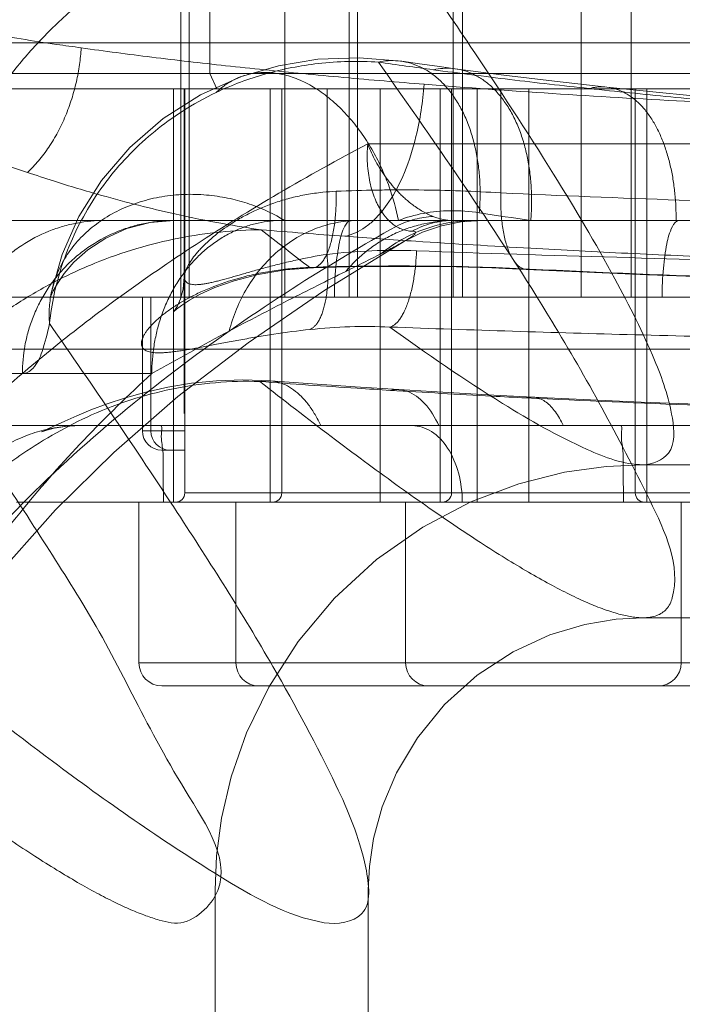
# Model space of a CAD drawing. Header units: millimetres. Extents: x 6756 to 17105, y -3613 to 3705.
# Tile 52 of 65: x 13608 to 13651, y 815 to 879. Entities that reach past the tile are written whole.
import ezdxf

# ---------------------------------------------------------------- set-up
doc = ezdxf.new("R2010")
doc.units = ezdxf.units.MM
doc.header["$PDSIZE"] = -5
doc.layers.get('0').update_dxf_attribs({"lineweight": 35})
for name, color, linetype, lineweight in [('尺寸线层', 3, 'Continuous', 18), ('粗实线层', 7, 'Continuous', 35), ('细实线层', 7, 'Continuous', 18)]:
    doc.layers.add(name, color=color, linetype=linetype, lineweight=lineweight)
doc.styles.add('标准', font='txt', dxfattribs={"width": 0.667})
doc.dimstyles.new('标准', dxfattribs={"dimscale": 15, "dimtxt": 3.5, "dimasz": 4, "dimexe": 2, "dimexo": 0, "dimtad": 1, "dimdsep": 46, "dimtxsty": '标准', "dimblk": '_CAXARROW', "dimcen": 0, "dimdle": 6, "dimazin": 2, "dimtfac": 0.707107, "dimtdec": 3, "dimtmove": 2, "dimatfit": 3, "dimfxl": 1, "dimfrac": 2, "dimtolj": 1, "dimarcsym": 1})

# ---------------------------------------------------------------- blocks, each defined once
blk = doc.blocks.new('324356')
at = {"layer": '细实线层'}
for p, q in [((-337.031, -167.5), (-337.031, -201.5)), ((-336.475, -167.5), (-336.475, -201.5)), ((-330.231, -167.5), (-330.231, -201.5)), ((-326.031, -167.5), (-326.031, -201.5)), ((-325.475, -167.5), (-325.475, -201.5)), ((-319.231, -167.5), (-319.231, -201.5)), ((-318.618, -167.5), (-318.618, -201.5)), ((-310.879, -167.5), (-310.879, -201.5)), ((-307.618, -167.5), (-307.618, -201.5)), ((-335.136, -186.9), (-335.136, -173.9)), ((-154.589, -184.9), (-371.589, -184.9)), ((-172.089, -186.9), (-354.089, -186.9)), ((-335.136, -186.9), (-334.679, -187.9)), ((-336.794, -187.9), (-354.089, -187.9)), ((-172.667, -187.9), (-353.51, -187.9)), ((-337.511, -187.9), (-337.511, -214.9)), ((-175.932, -187.9), (-336.794, -187.9)), ((-336.794, -209.1), (-336.794, -187.9)), ((-336.761, -187.9), (-336.761, -214.3)), ((-331.177, -187.9), (-331.177, -214.9)), ((-330.427, -187.9), (-330.427, -214.3)), ((-327.475, -187.9), (-327.475, -198.713)), ((-324.011, -187.9), (-324.011, -214.9)), ((-320.091, -187.9), (-320.091, -214.9)), ((-319.341, -187.9), (-319.341, -214.3)), ((-317.677, -187.9), (-317.677, -214.9)), ((-316.113, -187.9), (-316.113, -194.699)), ((-314.287, -187.9), (-314.287, -214.9)), ((-307.341, -187.9), (-307.341, -214.3)), ((-306.591, -187.9), (-306.591, -214.9)), ((-324.818, -191.5), (-105.401, -191.5)), ((-83.661, -196.5), (-356.5, -196.5)), ((-339.531, -201.5), (-351.5, -201.5)), ((-339.531, -201.5), (-336.794, -201.5)), ((-339.531, -201.5), (-339.531, -210.25)), ((-338.975, -201.5), (-338.975, -210.25)), ((-336.794, -201.5), (-175.932, -201.5)), ((-173.234, -204.9), (-359.241, -204.9)), ((-357.691, -206.5), (-338.914, -206.5)), ((-336.789, -209.1), (-336.761, -209.1)), ((-169.089, -209.9), (-357.089, -209.9)), ((-336.761, -210.25), (-339.531, -210.25)), ((-336.761, -211.5), (-338.281, -211.5)), ((-184.492, -212.451), (-306.833, -212.451)), ((-301.537, -214.3), (-336.761, -214.3)), ((-339.761, -214.9), (-347.765, -214.9)), ((-339.761, -214.9), (-298.537, -214.9)), ((-339.761, -214.9), (-339.761, -225.4)), ((-333.427, -214.9), (-333.427, -225.4)), ((-322.341, -214.9), (-322.341, -225.4)), ((-304.341, -214.9), (-304.341, -225.4)), ((-184.491, -222.451), (-306.837, -222.451)), ((-298.537, -225.4), (-339.761, -225.4)), ((-300.037, -226.9), (-338.261, -226.9)), ((-334.784, -295.843), (-334.784, -240.222)), ((-324.784, -295.79), (-324.784, -240.221))]:
    blk.add_line(p, q, dxfattribs=at)
for points in [[(-322.6, -186.101), (-325.379, -185.869), (-328.068, -185.972), (-330.641, -186.387), (-333.057, -187.093)], [(-319.103, -186.59), (-320.278, -186.429), (-321.443, -186.267), (-322.597, -186.101)], [(-333.062, -187.094), (-335.735, -188.286), (-338.185, -189.845), (-340.355, -191.728), (-342.203, -193.885), (-343.682, -196.239), (-344.777, -198.718), (-345.483, -201.252)], [(-309.198, -187.788), (-312.617, -187.404), (-315.92, -187.004), (-319.103, -186.59)], [(-298.621, -188.813), (-302.242, -188.488), (-305.768, -188.146), (-309.198, -187.788)], [(-345.483, -201.251), (-345.543, -201.518), (-345.56, -201.582), (-345.508, -201.439), (-345.358, -201.104), (-345.086, -200.608), (-344.65, -199.97), (-344.002, -199.219), (-343.093, -198.409), (-341.929, -197.645), (-340.553, -197.029), (-339.035, -196.634), (-337.459, -196.5)], [(-322.418, -197.854), (-321.24, -197.269), (-319.995, -196.844), (-318.706, -196.586), (-317.394, -196.5)], [(-360, -247.697), (-359.76, -243.54), (-359.044, -239.398), (-357.86, -235.276), (-356.214, -231.186), (-354.115, -227.14), (-351.574, -223.151), (-348.601, -219.232), (-345.207, -215.393), (-341.404, -211.647), (-337.207, -208.007), (-332.63, -204.486), (-327.69, -201.095), (-322.405, -197.846)], [(-336.794, -200.176), (-336.871, -200.994), (-337.04, -201.612), (-337.242, -202.071), (-337.413, -202.355), (-337.502, -202.472), (-337.479, -202.449), (-337.31, -202.3), (-336.977, -202.047), (-336.466, -201.714), (-335.756, -201.323), (-334.8, -200.886), (-333.54, -200.432), (-331.969, -200.019), (-330.189, -199.724), (-328.413, -199.59)], [(-328.411, -199.591), (-326.123, -199.531), (-323.772, -199.502), (-321.387, -199.505), (-319.023, -199.538), (-316.701, -199.601), (-314.46, -199.693)], [(-314.46, -199.692), (-306.53, -200.043), (-298.441, -200.338), (-290.223, -200.578), (-281.91, -200.764), (-273.519, -200.896), (-265.08, -200.975), (-256.638, -201.002), (-248.218, -200.976), (-239.864, -200.896), (-231.606, -200.764), (-223.441, -200.578), (-215.438, -200.338), (-207.612, -200.043), (-199.991, -199.692)], [(-331.166, -206.979), (-332.966, -206.91), (-334.69, -206.966), (-336.328, -207.13), (-337.878, -207.384), (-339.316, -207.707), (-340.64, -208.078), (-341.834, -208.475), (-342.898, -208.877), (-343.824, -209.263), (-344.602, -209.609), (-345.23, -209.901), (-345.698, -210.12), (-345.999, -210.259), (-346.114, -210.309), (-346.043, -210.282), (-345.773, -210.194), (-345.291, -210.071), (-344.584, -209.954), (-343.639, -209.9)], [(-322.78, -207.551), (-325.631, -207.369), (-328.427, -207.178), (-331.167, -206.979)], [(-314.033, -208.038), (-316.996, -207.884), (-319.912, -207.722), (-322.78, -207.551)], [(-219.673, -208.762), (-227.069, -208.965), (-234.871, -209.124), (-242.973, -209.235), (-251.254, -209.297), (-259.622, -209.309), (-267.952, -209.272), (-276.136, -209.186), (-284.165, -209.052), (-292.004, -208.869), (-299.609, -208.639), (-306.961, -208.361), (-314.033, -208.038)], [(-334.784, -240.22), (-334.688, -238.013), (-334.358, -235.545), (-333.728, -232.851), (-332.724, -229.973), (-331.279, -226.978), (-329.362, -223.995), (-326.992, -221.174), (-324.242, -218.653), (-321.224, -216.537), (-318.078, -214.883), (-314.95, -213.699), (-311.972, -212.948), (-309.247, -212.561), (-306.836, -212.451)], [(-324.784, -240.222), (-324.71, -238.702), (-324.432, -236.881), (-323.864, -234.811), (-322.929, -232.574), (-321.573, -230.293), (-319.799, -228.121), (-317.672, -226.207), (-315.324, -224.673), (-312.927, -223.572), (-310.642, -222.886), (-308.589, -222.544), (-306.837, -222.451)]]:
    blk.add_lwpolyline(points, dxfattribs=at)
for centre, radius, start, end in [((-270.438, 186.418), 376.42, 261.80186, 262.35357), ((-280.476, 323.722), 512.937, 265.16162, 265.45384), ((-326.137, -206.123), 19.926, 115.47536, 122.81745), ((-259.85, 280.805), 471.398, 263.84927, 264.50059), ((-254.223, 338.655), 529.521, 264.49445, 265.08797), ((-266.428, 135.183), 335.1, 261.22871, 261.81044), ((-129.094, 61.357), 328.457, 231.89686, 232.59752), ((-284.283, 375.662), 574.734, 265.259761, 265.805865), ((-323.057, -236.053), 37.6, 87.82427, 96.74807), ((-226.37, -405.339), 228.48, 118.06389, 119.51024), ((-324.9, -238.387), 34.96, 87.49467, 96.04749), ((-338.281, -210.25), 1.25, 180, 270), ((-337.725, -210.25), 1.25, 180, 270), ((-337.361, -214.3), 0.6, 270, 0), ((-331.027, -214.3), 0.6, 270, 0), ((-319.941, -214.3), 0.6, 270, 0), ((-306.741, -214.3), 0.6, 180, 270), ((-338.261, -225.4), 1.5, 180, 270), ((-331.927, -225.4), 1.5, 180, 270), ((-320.841, -225.4), 1.5, 180, 270), ((-305.841, -225.4), 1.5, 270, 360)]:
    blk.add_arc(centre, radius, start, end, dxfattribs=at)
for points, knots in [([(-354.497, -204.71), (-354.477, -203.838), (-354.358, -202.065), (-353.934, -199.391), (-353.243, -196.688), (-352.276, -193.991), (-351.026, -191.345), (-349.501, -188.789), (-347.709, -186.368), (-345.676, -184.121), (-343.428, -182.086), (-341.003, -180.288), (-338.439, -178.753), (-335.781, -177.491), (-333.071, -176.509), (-330.351, -175.8), (-327.659, -175.357), (-325.872, -175.223), (-324.993, -175.196)], [0, 0, 0, 0, 706.089414, 1436.420573, 2189.373193, 2962.204899, 3752.158808, 4555.480833, 5368.366095, 6186.396716, 7005.109208, 7819.992477, 8626.518457, 9420.696533, 10198.549629, 10957.068312, 11693.255972, 12405.254456, 12405.254456, 12405.254456, 12405.254456]), ([(-324.991, -175.196), (-322.661, -178.473), (-318.46, -184.497), (-312.983, -192.869), (-308.93, -199.659), (-306.227, -205.043), (-304.901, -208.706), (-304.665, -211.803), (-306.224, -212.451), (-306.833, -212.451)], [0, 0, 0, 0, 1460.650429, 2669.306511, 3629.181784, 4344.577137, 4824.977507, 5102.235774, 5323.421419, 5323.421419, 5323.421419, 5323.421419]), ([(-347.043, -193.365), (-347.914, -193.074), (-349.648, -192.47), (-352.22, -191.5), (-354.751, -190.467), (-357.226, -189.374), (-359.629, -188.225), (-361.945, -187.021), (-364.157, -185.764), (-365.575, -184.878), (-366.262, -184.425)], [0, 0, 0, 0, 836.083259, 1672.273905, 2503.204466, 3325.600506, 4135.641445, 4929.274186, 5702.584709, 6451.859825, 6451.859825, 6451.859825, 6451.859825]), ([(-343.525, -185.223), (-344.061, -185.148), (-346.145, -184.85), (-348.226, -184.525), (-349.769, -184.266)], [0, 0, 0, 0, 480.64496, 1870.596504, 1870.596504, 1870.596504, 1870.596504]), ([(-347.044, -193.365), (-346.786, -193.124), (-346.288, -192.596), (-345.623, -191.711), (-345.036, -190.728), (-344.537, -189.673), (-344.135, -188.572), (-343.831, -187.45), (-343.626, -186.332), (-343.549, -185.589), (-343.525, -185.223)], [0, 0, 0, 0, 727.164349, 1488.426501, 2275.82588, 3078.908474, 3886.078054, 4686.091526, 5467.779371, 6222.477238, 6222.477238, 6222.477238, 6222.477238]), ([(-323.739, -187.387), (-325.505, -187.237), (-328.959, -186.926), (-334.021, -186.408), (-338.852, -185.849), (-341.993, -185.437), (-343.525, -185.223)], [0, 0, 0, 0, 863.267607, 1689.384526, 2479.095615, 3232.629309, 3232.629309, 3232.629309, 3232.629309]), ([(-334.707, -188.135), (-333.669, -187.641), (-331.49, -186.823), (-327.912, -186.131), (-325.417, -186.071), (-324.106, -186.156)], [0, 0, 0, 0, 806.945033, 1625.235975, 2548.0553, 2548.0553, 2548.0553, 2548.0553]), ([(-304.926, -221.152), (-304.353, -219.048), (-307.465, -212.384), (-313.658, -201.101), (-320.209, -191.71), (-324.115, -186.155)], [0, 0, 0, 0, 400.147969, 1215.022885, 2461.149639, 2461.149639, 2461.149639, 2461.149639]), ([(-317.528, -195.998), (-317.501, -195.68), (-317.467, -195.033), (-317.479, -194.051), (-317.561, -193.054), (-317.717, -192.061), (-317.951, -191.089), (-318.263, -190.158), (-318.653, -189.289), (-319.114, -188.498), (-319.559, -187.911), (-319.943, -187.497), (-320.331, -187.133), (-320.842, -186.747), (-321.493, -186.398), (-322.158, -186.17), (-322.824, -186.057), (-323.48, -186.051), (-323.906, -186.111), (-324.114, -186.155)], [0, 0, 0, 0, 837.339311, 1698.43935, 2575.109023, 3456.990029, 4333.690056, 5194.226904, 6028.73837, 6829.151674, 7589.717636, 7954.555167, 8308.853472, 8986.361851, 9627.115536, 10236.885021, 10823.060654, 11391.900755, 11948.916692, 11948.916692, 11948.916692, 11948.916692]), ([(-322.812, -196.5), (-322.955, -195.751), (-323.269, -194.61), (-323.873, -193.118), (-324.455, -191.969), (-325.154, -190.858), (-325.958, -189.82), (-326.711, -189.041), (-327.352, -188.488), (-327.842, -188.117), (-328.341, -187.791), (-328.847, -187.51), (-329.354, -187.276), (-330.014, -187.034), (-330.826, -186.848), (-331.629, -186.813), (-332.231, -186.876), (-332.787, -186.989), (-333.434, -187.221), (-334.124, -187.623), (-334.524, -187.957), (-334.707, -188.135)], [0, 0, 0, 0, 1791.2763, 2767.559234, 3780.330809, 4813.78371, 5847.275374, 6860.722601, 7354.117604, 7835.499957, 8303.102016, 8755.914064, 9193.141833, 9614.135619, 10406.962423, 11141.446807, 11489.722886, 11827.194536, 12474.926228, 13094.704482, 13694.274625, 13694.274625, 13694.274625, 13694.274625]), ([(-320.524, -186.655), (-320.323, -186.61), (-319.911, -186.549), (-319.277, -186.553), (-318.632, -186.664), (-317.988, -186.891), (-317.359, -187.239), (-316.866, -187.624), (-316.491, -187.988), (-316.119, -188.403), (-315.689, -188.99), (-315.244, -189.781), (-314.868, -190.652), (-314.567, -191.584), (-314.341, -192.557), (-314.192, -193.552), (-314.114, -194.55), (-314.103, -195.533), (-314.137, -196.181), (-314.163, -196.5)], [0, 0, 0, 0, 540.333529, 1091.544905, 1659.905623, 2252.595533, 2877.913129, 3542.350962, 3891.158657, 4251.238075, 5004.50188, 5800.445366, 6632.971677, 7493.573113, 8371.871768, 9256.384116, 10136.247728, 11000.696832, 11841.214334, 11841.214334, 11841.214334, 11841.214334]), ([(-320.524, -186.655), (-318.859, -186.879), (-315.472, -187.308), (-312.081, -187.694), (-310.357, -187.88)], [0, 0, 0, 0, 850.349548, 1727.454947, 1727.454947, 1727.454947, 1727.454947]), ([(-321.132, -187.601), (-321.213, -188.75), (-321.518, -190.715), (-322.318, -193.301), (-323.257, -195.137), (-324.188, -196.3), (-325.138, -197.108), (-325.835, -197.444), (-326.317, -197.533)], [0, 0, 0, 0, 1319.820116, 2266.931772, 3091.942332, 3668.559904, 3958.96018, 4520.647201, 4520.647201, 4520.647201, 4520.647201]), ([(-285.951, -189.438), (-289.027, -189.348), (-295.084, -189.139), (-304.025, -188.731), (-312.677, -188.23), (-318.346, -187.824), (-321.132, -187.603)], [0, 0, 0, 0, 784.413343, 1544.602281, 2280.804574, 2993.103909, 2993.103909, 2993.103909, 2993.103909]), ([(-304.673, -196.5), (-304.671, -196.202), (-304.683, -195.6), (-304.75, -194.696), (-304.87, -193.793), (-305.045, -192.905), (-305.278, -192.046), (-305.566, -191.233), (-305.91, -190.481), (-306.302, -189.803), (-306.673, -189.302), (-306.99, -188.95), (-307.307, -188.644), (-307.72, -188.321), (-308.245, -188.031), (-308.781, -187.846), (-309.318, -187.762), (-309.847, -187.772), (-310.19, -187.836), (-310.357, -187.88)], [0, 0, 0, 0, 873.340692, 1760.907019, 2653.594686, 3540.749312, 4411.804263, 5256.210349, 6064.598306, 6829.73057, 7546.74257, 7886.991908, 8215.066342, 8835.989372, 9416.083282, 9963.550309, 10488.477876, 11000.098513, 11506.354012, 11506.354012, 11506.354012, 11506.354012]), ([(-336.936, -189.377), (-338.161, -190.168), (-340.433, -192.019), (-343.115, -195.458), (-344.887, -199.265), (-345.467, -201.948), (-345.599, -203.237)], [0, 0, 0, 0, 862.657914, 1715.950382, 2558.615858, 3324.993855, 3324.993855, 3324.993855, 3324.993855]), ([(-324.818, -191.5), (-326.776, -192.532), (-330.567, -194.632), (-335.978, -197.973), (-340.877, -201.34), (-345.225, -204.662), (-349.077, -207.922), (-352.578, -211.212), (-355.726, -214.52), (-358.48, -217.777), (-360.777, -220.842), (-362.629, -223.636), (-364.096, -226.128), (-365.261, -228.346), (-366.204, -230.36), (-366.958, -232.165), (-367.558, -233.774), (-368.044, -235.23), (-368.416, -236.479), (-368.721, -237.617), (-368.995, -238.75), (-369.287, -240.131), (-369.594, -241.909), (-369.757, -243.247), (-369.828, -244.008)], [0, 0, 0, 0, 1674.599119, 3277.209742, 4809.411652, 6169.666796, 7415.428954, 8625.147522, 9802.412036, 10868.749755, 11849.883922, 12698.202441, 13403.482215, 14036.674843, 14592.704207, 15085.271358, 15516.108805, 15891.161763, 16246.953738, 16501.699259, 16782.530969, 17128.332902, 17569.353986, 18147.441718, 18147.441718, 18147.441718, 18147.441718]), ([(-324.818, -191.5), (-324.836, -191.715), (-324.856, -192.143), (-324.841, -192.779), (-324.782, -193.399), (-324.679, -193.994), (-324.533, -194.559), (-324.376, -195.004), (-324.231, -195.337), (-324.077, -195.646), (-323.945, -195.865), (-323.849, -196.003)], [0, 0, 0, 0, 910.423129, 1809.570055, 2686.882294, 3536.382094, 4360.599847, 5149.609425, 5527.498626, 5895.521612, 6605.738597, 6605.738597, 6605.738597, 6605.738597]), ([(-321.875, -195.479), (-322.035, -195.36), (-322.269, -195.17), (-322.567, -194.898), (-322.862, -194.608), (-323.216, -194.219), (-323.61, -193.721), (-323.972, -193.194), (-324.296, -192.645), (-324.581, -192.081), (-324.744, -191.694), (-324.818, -191.5)], [0, 0, 0, 0, 784.41915, 1183.081606, 1586.72699, 2411.452865, 3247.970441, 4084.205434, 4921.664817, 5753.894086, 6570.160949, 6570.160949, 6570.160949, 6570.160949]), ([(-331.778, -197.106), (-332.615, -196.988), (-334.505, -196.685), (-337.172, -196.14), (-339.809, -195.511), (-342.45, -194.8), (-344.873, -194.087), (-346.474, -193.543), (-347.044, -193.365)], [0, 0, 0, 0, 759.497994, 1720.512148, 2446.353752, 3195.476227, 4179.095673, 4715.713189, 4715.713189, 4715.713189, 4715.713189]), ([(-330.25, -196.5), (-330.921, -196.09), (-332.035, -195.561), (-333.65, -195.083), (-335.006, -194.843), (-336.434, -194.761), (-337.895, -194.86), (-339.341, -195.152), (-340.719, -195.638), (-341.979, -196.305), (-343.08, -197.126), (-343.991, -198.068), (-344.696, -199.089), (-345.119, -199.985), (-345.356, -200.702), (-345.526, -201.393), (-345.635, -202.24), (-345.625, -202.913), (-345.599, -203.237)], [0, 0, 0, 0, 1378.029445, 2141.995285, 2947.877197, 3786.101969, 4644.271419, 5508.173631, 6363.312412, 7196.637398, 7998.016494, 8761.030746, 9482.905226, 10163.714187, 10489.512466, 10805.731671, 11410.186416, 11980.646853, 11980.646853, 11980.646853, 11980.646853]), ([(-336.777, -200.321), (-336.8, -200.228), (-336.795, -200.077), (-336.749, -199.882), (-336.693, -199.723), (-336.616, -199.552), (-336.481, -199.301), (-336.259, -198.968), (-335.991, -198.634), (-335.738, -198.354), (-335.446, -198.053), (-334.848, -197.501), (-334.062, -196.91), (-333.169, -196.361), (-332.136, -195.815), (-331.001, -195.357), (-329.78, -195.002), (-328.964, -194.827), (-328.283, -194.719), (-327.643, -194.641), (-327.174, -194.606), (-326.881, -194.594)], [0, 0, 0, 0, 327.655666, 498.80417, 690.874231, 904.683702, 1139.479719, 1668.363687, 2275.702943, 2608.439303, 2960.027535, 3715.484634, 5398.124528, 6324.624847, 7309.593093, 9403.767251, 10511.716035, 11667.4857, 12265.572395, 12875.005395, 13880.155329, 13880.155329, 13880.155329, 13880.155329]), ([(-328.602, -199.566), (-328.55, -199.581), (-328.439, -199.599), (-328.268, -199.576), (-328.095, -199.5), (-327.959, -199.395), (-327.852, -199.285), (-327.739, -199.147), (-327.603, -198.937), (-327.456, -198.639), (-327.322, -198.291), (-327.203, -197.899), (-327.101, -197.469), (-327.018, -197.01), (-326.931, -196.37), (-326.874, -195.561), (-326.872, -194.913), (-326.881, -194.593)], [0, 0, 0, 0, 308.04736, 624.124006, 969.560304, 1366.300063, 1590.298625, 1833.193941, 2378.426811, 3005.606991, 3711.607856, 4489.718323, 5328.466638, 6214.106172, 7130.325226, 8991.422718, 10803.375717, 10803.375717, 10803.375717, 10803.375717]), ([(-326.881, -194.593), (-325.995, -194.554), (-324.654, -194.515), (-322.852, -194.497), (-321.028, -194.503), (-318.779, -194.554), (-316.991, -194.642), (-316.113, -194.699)], [0, 0, 0, 0, 953.913926, 1442.766574, 1938.848799, 2916.238727, 3863.670939, 3863.670939, 3863.670939, 3863.670939]), ([(-314.244, -199.671), (-314.3, -199.685), (-314.417, -199.701), (-314.601, -199.68), (-314.79, -199.607), (-314.98, -199.478), (-315.163, -199.291), (-315.337, -199.049), (-315.5, -198.752), (-315.648, -198.404), (-315.778, -198.012), (-315.889, -197.581), (-315.979, -197.122), (-316.048, -196.643), (-316.094, -196.153), (-316.128, -195.504), (-316.126, -195.019), (-316.113, -194.699)], [0, 0, 0, 0, 310.386056, 628.037226, 987.550043, 1391.288362, 1855.018671, 2388.144762, 2995.187351, 3674.113082, 4419.192538, 5220.055969, 6064.211258, 6937.335439, 7824.56039, 8711.929098, 10435.931737, 10435.931737, 10435.931737, 10435.931737]), ([(-316.113, -194.699), (-308.35, -195.054), (-292.515, -195.606), (-268.547, -196.02), (-244.41, -196.022), (-220.844, -195.613), (-205.411, -195.06), (-197.915, -194.702)], [0, 0, 0, 0, 724.224977, 1476.472391, 2233.92676, 2973.564067, 3672.975852, 3672.975852, 3672.975852, 3672.975852]), ([(-320.541, -196.237), (-320.771, -196.147), (-321.234, -195.922), (-321.663, -195.637), (-321.875, -195.479)], [0, 0, 0, 0, 843.694899, 1747.914564, 1747.914564, 1747.914564, 1747.914564]), ([(-323.849, -196.003), (-323.726, -196.183), (-323.522, -196.433), (-323.208, -196.713), (-323.044, -196.83), (-322.96, -196.882)], [0, 0, 0, 0, 1294.139259, 1900.466778, 2487.53277, 2487.53277, 2487.53277, 2487.53277]), ([(-322.812, -196.5), (-322.284, -196.295), (-321.163, -195.979), (-319.375, -195.805), (-318.152, -195.904), (-317.528, -195.998)], [0, 0, 0, 0, 784.611004, 1600.731225, 2474.406001, 2474.406001, 2474.406001, 2474.406001]), ([(-351.892, -206.501), (-351.892, -205.892), (-351.808, -204.961), (-351.523, -203.737), (-351.211, -202.808), (-350.8, -201.896), (-350.293, -201.016), (-349.693, -200.185), (-349.008, -199.417), (-348.248, -198.725), (-347.161, -197.922), (-345.972, -197.299), (-344.735, -196.873), (-343.524, -196.585), (-342.603, -196.5), (-342, -196.5)], [0, 0, 0, 0, 1182.015435, 1801.071338, 2435.370384, 3082.449789, 3739.078753, 4402.081824, 5067.873884, 5732.919348, 6393.738118, 7687.702014, 8316.578389, 8929.662061, 10099.161354, 10099.161354, 10099.161354, 10099.161354]), ([(-337.459, -196.5), (-338.062, -196.5), (-338.985, -196.585), (-340.198, -196.873), (-341.437, -197.298), (-342.628, -197.921), (-343.718, -198.724), (-344.479, -199.417), (-345.165, -200.185), (-345.766, -201.016), (-346.274, -201.895), (-346.686, -202.807), (-346.999, -203.737), (-347.284, -204.96), (-347.369, -205.891), (-347.369, -206.5)], [0, 0, 0, 0, 1151.16139, 1754.581673, 2373.486927, 3646.681965, 4296.732943, 4950.822951, 5605.525621, 6257.369066, 6902.838713, 7538.829715, 8162.186118, 8770.50944, 9931.949519, 9931.949519, 9931.949519, 9931.949519]), ([(-330.42, -196.5), (-330.675, -196.5), (-331.194, -196.528), (-331.978, -196.654), (-332.771, -196.874), (-333.562, -197.191), (-334.337, -197.608), (-335.085, -198.122), (-335.79, -198.729), (-336.442, -199.422), (-337.029, -200.191), (-337.544, -201.021), (-337.978, -201.9), (-338.33, -202.811), (-338.598, -203.74), (-338.842, -204.964), (-338.914, -205.892), (-338.914, -206.5)], [0, 0, 0, 0, 583.182661, 1187.78167, 1814.500879, 2463.20212, 3133.768379, 3824.886675, 4534.857263, 5260.698859, 5998.809284, 6744.684457, 7493.250419, 8239.298048, 8977.315189, 9702.473374, 11095.025025, 11095.025025, 11095.025025, 11095.025025]), ([(-333.859, -203.723), (-333.735, -203.233), (-333.413, -202.258), (-332.721, -200.869), (-331.816, -199.59), (-330.721, -198.48), (-329.477, -197.591), (-328.137, -196.954), (-326.76, -196.581), (-325.832, -196.5), (-325.38, -196.5)], [0, 0, 0, 0, 761.660872, 1542.867665, 2331.240999, 3114.467329, 3881.815574, 4625.186389, 5339.368606, 6021.55189, 6021.55189, 6021.55189, 6021.55189]), ([(-325.886, -196.5), (-326.072, -196.5), (-326.459, -197.06), (-326.705, -198.061), (-326.947, -199.648), (-326.989, -200.844), (-326.989, -201.5)], [0, 0, 0, 0, 334.420341, 992.55576, 1975.79074, 3156.389328, 3156.389328, 3156.389328, 3156.389328]), ([(-326.255, -199.829), (-325.821, -199.317), (-325.085, -198.61), (-323.971, -197.84), (-323.074, -197.354), (-322.132, -196.972), (-320.851, -196.61), (-319.857, -196.5), (-319.201, -196.5)], [0, 0, 0, 0, 1128.920053, 1700.457943, 2272.253086, 2841.479757, 3405.521495, 4506.801057, 4506.801057, 4506.801057, 4506.801057]), ([(-323.952, -198.674), (-323.527, -198.329), (-322.612, -197.705), (-321.099, -197.015), (-319.495, -196.594), (-318.396, -196.5), (-317.851, -196.5)], [0, 0, 0, 0, 776.147536, 1561.100381, 2344.360983, 3115.717444, 3115.717444, 3115.717444, 3115.717444]), ([(-320.541, -196.237), (-320.943, -196.252), (-321.559, -196.352), (-322.358, -196.611), (-322.76, -196.785), (-322.96, -196.882)], [0, 0, 0, 0, 1189.851134, 1822.665711, 2479.259673, 2479.259673, 2479.259673, 2479.259673]), ([(-321.908, -197.203), (-321.703, -197.089), (-321.281, -196.886), (-320.622, -196.664), (-319.95, -196.53), (-319.498, -196.5), (-319.273, -196.5)], [0, 0, 0, 0, 794.360948, 1574.626838, 2342.500541, 3100.70886, 3100.70886, 3100.70886, 3100.70886]), ([(-319.273, -196.5), (-319.48, -196.5), (-319.914, -196.45), (-320.33, -196.32), (-320.541, -196.237)], [0, 0, 0, 0, 830.00992, 1741.821087, 1741.821087, 1741.821087, 1741.821087]), ([(-305.588, -201.5), (-305.588, -200.87), (-305.548, -199.711), (-305.318, -198.133), (-305.08, -197.114), (-304.682, -196.5), (-304.485, -196.5)], [0, 0, 0, 0, 1070.018678, 1979.716609, 2642.367718, 2977.567042, 2977.567042, 2977.567042, 2977.567042]), ([(-362.961, -264.578), (-363.403, -263.161), (-364.353, -259.463), (-365.026, -253.601), (-364.714, -247.054), (-363.297, -239.936), (-360.384, -232.386), (-355.827, -224.734), (-350.224, -217.748), (-343.701, -211.311), (-336.659, -205.605), (-329.702, -200.833), (-325.108, -198.09), (-322.96, -196.882)], [0, 0, 0, 0, 486.748085, 1250.031641, 1925.16785, 2628.378615, 3622.121214, 4562.347097, 5539.062583, 6551.302675, 7562.164345, 8507.685272, 9315.925152, 9315.925152, 9315.925152, 9315.925152]), ([(-331.778, -197.106), (-332.663, -197.116), (-334.465, -197.218), (-337.185, -197.622), (-339.937, -198.299), (-342.684, -199.259), (-345.381, -200.511), (-347.984, -202.046), (-350.447, -203.857), (-352.731, -205.917), (-354.795, -208.199), (-356.612, -210.662), (-358.156, -213.268), (-359.417, -215.968), (-360.389, -218.721), (-361.078, -221.481), (-361.495, -224.21), (-361.606, -226.018), (-361.621, -226.907)], [0, 0, 0, 0, 711.102362, 1446.806874, 2205.414589, 2984.063141, 3779.897731, 4589.039391, 5407.584267, 6231.013541, 7054.784345, 7874.329187, 8685.072067, 9483.013223, 10264.158846, 11025.524969, 11764.119959, 12478.125093, 12478.125093, 12478.125093, 12478.125093]), ([(-323.952, -198.674), (-323.771, -198.582), (-323.448, -198.415), (-322.988, -198.171), (-322.604, -197.962), (-322.28, -197.773), (-322.029, -197.621), (-321.85, -197.48), (-321.706, -197.388), (-321.681, -197.189), (-321.839, -197.204), (-321.908, -197.203)], [0, 0, 0, 0, 1368.613976, 2453.524122, 3511.975772, 4320.079644, 4987.474299, 5481.967042, 5869.791465, 6101.221995, 6568.488487, 6568.488487, 6568.488487, 6568.488487]), ([(-322.96, -196.882), (-322.852, -196.949), (-322.629, -197.063), (-322.273, -197.173), (-322.029, -197.2), (-321.908, -197.203)], [0, 0, 0, 0, 848.285842, 1672.265691, 2480.61809, 2480.61809, 2480.61809, 2480.61809]), ([(-326.317, -197.533), (-324.772, -197.656), (-320.721, -197.922), (-314.563, -198.306), (-307.799, -198.653), (-300.844, -198.962), (-294.238, -199.194), (-289.782, -199.339), (-288.022, -199.379)], [0, 0, 0, 0, 540.656697, 1415.487484, 2152.179021, 2902.464628, 3843.714139, 4457.506323, 4457.506323, 4457.506323, 4457.506323]), ([(-327.475, -198.713), (-328.161, -198.818), (-329.164, -199.008), (-330.46, -199.311), (-331.363, -199.544), (-332.212, -199.778), (-332.999, -200.003), (-333.72, -200.211), (-334.28, -200.366), (-334.695, -200.473), (-334.98, -200.541), (-335.245, -200.597), (-335.489, -200.642), (-335.713, -200.673), (-335.916, -200.691), (-336.099, -200.695), (-336.261, -200.685), (-336.403, -200.659), (-336.525, -200.617), (-336.625, -200.558), (-336.699, -200.486), (-336.749, -200.405), (-336.769, -200.349), (-336.777, -200.321)], [0, 0, 0, 0, 3299.005227, 4846.949926, 6327.040165, 7730.798575, 9029.641809, 10218.63027, 11296.343936, 11792.255784, 12256.384399, 12685.833144, 13079.555258, 13437.29669, 13759.726251, 14048.10463, 14304.35493, 14531.220304, 14732.228294, 14912.921809, 15080.99251, 15218.773175, 15360.44775, 15360.44775, 15360.44775, 15360.44775]), ([(-328.583, -203.621), (-328.533, -203.599), (-328.431, -203.54), (-328.288, -203.42), (-328.151, -203.262), (-328.02, -203.067), (-327.899, -202.834), (-327.788, -202.565), (-327.689, -202.263), (-327.604, -201.929), (-327.534, -201.569), (-327.46, -201.05), (-327.41, -200.37), (-327.411, -199.542), (-327.448, -198.987), (-327.475, -198.713)], [0, 0, 0, 0, 298.825461, 630.811633, 1004.254854, 1424.865776, 1896.357439, 2419.498105, 2993.259179, 3614.007258, 4276.741226, 4974.621561, 6444.082634, 7955.422761, 9443.498563, 9443.498563, 9443.498563, 9443.498563]), ([(-323.952, -198.674), (-324.324, -198.864), (-325.091, -199.25), (-325.86, -199.633), (-326.255, -199.83)], [0, 0, 0, 0, 861.524123, 1771.850615, 1771.850615, 1771.850615, 1771.850615]), ([(-323.372, -203.46), (-323.321, -203.448), (-323.214, -203.408), (-323.06, -203.312), (-322.906, -203.174), (-322.752, -202.992), (-322.602, -202.768), (-322.456, -202.502), (-322.317, -202.197), (-322.187, -201.855), (-322.069, -201.482), (-321.963, -201.082), (-321.87, -200.662), (-321.766, -200.083), (-321.675, -199.354), (-321.639, -198.769), (-321.629, -198.479)], [0, 0, 0, 0, 286.621965, 610.330481, 981.198886, 1407.674313, 1895.697845, 2444.852779, 3052.184769, 3714.0318, 4425.435141, 5177.26424, 5958.952929, 6759.635341, 8369.763453, 9940.853061, 9940.853061, 9940.853061, 9940.853061]), ([(-189.552, -198.48), (-197.989, -198.802), (-215.277, -199.303), (-241.606, -199.675), (-268.484, -199.673), (-295.217, -199.299), (-312.91, -198.799), (-321.614, -198.48)], [0, 0, 0, 0, 672.263268, 1377.105012, 2096.599942, 2812.414239, 3505.922959, 3505.922959, 3505.922959, 3505.922959]), ([(-328.602, -199.565), (-328.934, -199.578), (-329.663, -199.622), (-330.765, -199.745), (-331.884, -199.936), (-333.253, -200.251), (-334.527, -200.659), (-335.69, -201.149), (-336.459, -201.529), (-337.148, -201.922), (-337.666, -202.264), (-338.041, -202.54), (-338.295, -202.74), (-338.527, -202.939), (-338.797, -203.19), (-339.034, -203.44), (-339.232, -203.689), (-339.353, -203.862), (-339.45, -204.027), (-339.524, -204.184), (-339.574, -204.332), (-339.6, -204.469), (-339.601, -204.595), (-339.576, -204.711), (-339.524, -204.814), (-339.46, -204.887), (-339.398, -204.938), (-339.324, -204.987), (-339.214, -205.039), (-339.062, -205.086), (-338.886, -205.119), (-338.687, -205.138), (-338.465, -205.145), (-338.219, -205.14), (-337.949, -205.123), (-337.657, -205.095), (-337.341, -205.056), (-337.003, -205.007), (-336.512, -204.929), (-335.851, -204.811), (-335.004, -204.649), (-334.082, -204.472), (-333.092, -204.286), (-332.041, -204.1), (-330.535, -203.858), (-329.375, -203.705), (-328.583, -203.621)], [0, 0, 0, 0, 1334.649486, 2930.470108, 4447.414793, 5888.633695, 8568.809701, 9804.872216, 10950.976242, 12010.360122, 12986.285601, 13443.016773, 13876.77839, 14285.512775, 14668.686427, 15357.84878, 15664.319692, 15945.773897, 16202.562308, 16434.260744, 16641.146961, 16825.686677, 16991.9204, 17145.865845, 17295.554817, 17450.140736, 17532.159734, 17618.420587, 17806.151336, 18017.805124, 18256.19941, 18523.085517, 18820.121507, 19148.597761, 19509.428317, 19903.115393, 20329.360871, 20787.177986, 21273.878487, 22325.475017, 23479.662, 24736.849885, 26093.855486, 27524.484602, 29021.611593, 32217.715863, 32217.715863, 32217.715863, 32217.715863]), ([(-326.254, -199.828), (-326.872, -200.136), (-328.125, -200.76), (-330.019, -201.717), (-331.937, -202.705), (-333.218, -203.379), (-333.859, -203.72)], [0, 0, 0, 0, 774.360722, 1571.890017, 2382.100985, 3197.19581, 3197.19581, 3197.19581, 3197.19581]), ([(-314.244, -199.671), (-315.416, -199.614), (-317.8, -199.526), (-320.799, -199.475), (-323.231, -199.469), (-325.633, -199.487), (-327.421, -199.526), (-328.602, -199.565)], [0, 0, 0, 0, 947.949836, 1926.272567, 2422.876395, 2912.229103, 3866.937297, 3866.937297, 3866.937297, 3866.937297]), ([(-200.268, -199.671), (-204.745, -199.898), (-211.54, -200.186), (-219.514, -200.444), (-224.195, -200.572), (-231.354, -200.746), (-242.191, -200.926), (-254.291, -200.991), (-262.828, -200.967), (-267.745, -200.933), (-275.084, -200.862), (-285.949, -200.682), (-300.217, -200.28), (-309.608, -199.895), (-314.244, -199.671)], [0, 0, 0, 0, 881.513357, 1337.124401, 1568.666293, 1802.344607, 2745.035673, 3699.709055, 4181.578523, 4423.668992, 4666.420915, 5624.788602, 6560.211515, 7472.820277, 7472.820277, 7472.820277, 7472.820277]), ([(-345.599, -203.237), (-345.721, -203.854), (-345.989, -204.872), (-346.477, -206.084), (-347.119, -206.519), (-347.37, -206.5)], [0, 0, 0, 0, 1290.052557, 2151.556935, 2667.079333, 2667.079333, 2667.079333, 2667.079333]), ([(-345.599, -203.237), (-342.759, -207.312), (-337.738, -214.708), (-331.443, -224.64), (-327.18, -232.561), (-325.01, -237.545), (-324.435, -242.142), (-326.832, -242.516), (-327.665, -242.371)], [0, 0, 0, 0, 1565.905472, 2810.122759, 3732.591833, 4334.601279, 4650.603936, 4916.996103, 4916.996103, 4916.996103, 4916.996103]), ([(-306.832, -212.451), (-308.096, -212.451), (-311.34, -211.197), (-316.788, -208.093), (-320.969, -205.198), (-323.374, -203.46)], [0, 0, 0, 0, 491.029559, 1304.277235, 2457.284242, 2457.284242, 2457.284242, 2457.284242]), ([(-323.372, -203.46), (-318.037, -203.656), (-306.992, -204.002), (-290.128, -204.368), (-277.128, -204.534), (-268.362, -204.6), (-262.472, -204.632), (-252.239, -204.655), (-237.757, -204.598), (-223.387, -204.419), (-212.034, -204.199), (-201.006, -203.93), (-192.808, -203.667), (-187.411, -203.46)], [0, 0, 0, 0, 916.138924, 1896.090127, 2894.362337, 3146.842381, 3400.316815, 3905.029011, 4902.820184, 5885.337688, 6370.851286, 6851.365983, 7778.183348, 7778.183348, 7778.183348, 7778.183348]), ([(-343.426, -221.538), (-344.468, -219.842), (-346.732, -216.266), (-350.426, -210.659), (-353.086, -206.754), (-354.497, -204.71)], [0, 0, 0, 0, 803.898001, 1708.86609, 2711.653064, 2711.653064, 2711.653064, 2711.653064]), ([(-359.839, -244.008), (-359.768, -243.19), (-359.578, -241.551), (-359.153, -239.102), (-358.587, -236.659), (-357.64, -233.39), (-356.097, -229.319), (-353.708, -224.531), (-350.779, -219.826), (-347.324, -215.221), (-343.358, -210.735), (-340.442, -207.893), (-338.909, -206.495)], [0, 0, 0, 0, 456.353938, 915.985009, 1379.869854, 1848.944752, 2805.835591, 3793.349359, 4816.838465, 5880.512032, 6987.560537, 8140.122283, 8140.122283, 8140.122283, 8140.122283]), ([(-352.312, -215.309), (-351.625, -215.001), (-350.028, -213.677), (-347.048, -211.411), (-342.824, -208.992), (-337.579, -207.289), (-333.793, -206.953), (-331.861, -207.018)], [0, 0, 0, 0, 417.36714, 1132.068, 2084.054849, 3095.621755, 4166.720866, 4166.720866, 4166.720866, 4166.720866]), ([(-327.885, -209.9), (-327.998, -209.654), (-328.239, -209.186), (-328.66, -208.544), (-329.127, -207.996), (-329.633, -207.553), (-330.172, -207.229), (-330.732, -207.027), (-331.301, -206.952), (-331.678, -206.984), (-331.861, -207.018)], [0, 0, 0, 0, 916.4863, 1784.167185, 2596.281961, 3351.62128, 4054.79899, 4717.598872, 5355.984337, 5987.903039, 5987.903039, 5987.903039, 5987.903039]), ([(-323.338, -207.597), (-324.063, -207.552), (-326.905, -207.373), (-329.746, -207.176), (-331.861, -207.018)], [0, 0, 0, 0, 456.221785, 1788.047303, 1788.047303, 1788.047303, 1788.047303]), ([(-331.859, -207.018), (-330.316, -208.23), (-328.051, -209.983), (-325.078, -212.208), (-323.02, -213.712), (-321.07, -215.098), (-319.23, -216.365), (-317.499, -217.513), (-315.877, -218.542), (-314.365, -219.452), (-312.964, -220.242), (-311.673, -220.913), (-310.492, -221.465), (-309.572, -221.836), (-308.892, -222.068), (-308.427, -222.207), (-307.99, -222.314), (-307.58, -222.392), (-307.199, -222.439), (-306.953, -222.451), (-306.835, -222.451)], [0, 0, 0, 0, 2587.415939, 3777.251547, 4897.815704, 5949.13264, 6931.263768, 7844.319022, 8688.472788, 9463.972658, 10171.131899, 10810.425606, 11382.587874, 11888.746973, 12117.629924, 12330.746017, 12528.480069, 12711.322959, 12879.905377, 13035.042577, 13035.042577, 13035.042577, 13035.042577]), ([(-320.164, -209.9), (-320.413, -209.379), (-320.953, -208.477), (-322.106, -207.573), (-322.983, -207.517), (-323.338, -207.597)], [0, 0, 0, 0, 1025.471312, 1847.890552, 2493.130035, 2493.130035, 2493.130035, 2493.130035]), ([(-314.479, -208.088), (-315.224, -208.051), (-318.178, -207.9), (-321.131, -207.732), (-323.338, -207.597)], [0, 0, 0, 0, 440.900976, 1746.845976, 1746.845976, 1746.845976, 1746.845976]), ([(-312.028, -209.904), (-312.106, -209.739), (-312.268, -209.427), (-312.543, -209.004), (-312.837, -208.65), (-313.147, -208.37), (-313.472, -208.17), (-313.808, -208.054), (-314.148, -208.023), (-314.371, -208.058), (-314.479, -208.088)], [0, 0, 0, 0, 946.081885, 1816.344538, 2607.443743, 3322.263766, 3970.376741, 4569.945646, 5145.344435, 5723.520543, 5723.520543, 5723.520543, 5723.520543]), ([(-314.479, -208.088), (-306.981, -208.46), (-291.521, -209.016), (-267.907, -209.396), (-243.684, -209.38), (-227.426, -209.067), (-219.317, -208.817)], [0, 0, 0, 0, 708.694275, 1460.460285, 2229.535956, 2995.522526, 2995.522526, 2995.522526, 2995.522526]), ([(-343.639, -209.9), (-344.51, -209.9), (-345.614, -210.053), (-346.874, -210.457), (-347.72, -210.795), (-348.735, -211.331), (-349.664, -212.008), (-350.344, -212.621), (-351.276, -213.586), (-351.913, -214.519), (-352.312, -215.309)], [0, 0, 0, 0, 1537.808603, 1935.600492, 2336.79334, 3144.941819, 3955.555192, 4359.734777, 4761.584213, 6324.033205, 6324.033205, 6324.033205, 6324.033205]), ([(-338.356, -209.9), (-338.226, -209.9), (-338.36, -210.677), (-338.144, -211.45), (-338.191, -213.12), (-338.159, -214.262), (-338.159, -214.9)], [0, 0, 0, 0, 253.881883, 964.352772, 2026.174471, 3278.283968, 3278.283968, 3278.283968, 3278.283968]), ([(-321.909, -209.9), (-321.474, -209.9), (-320.524, -210.218), (-319.471, -211.389), (-318.795, -213.017), (-318.642, -214.257), (-318.642, -214.9)], [0, 0, 0, 0, 627.207981, 1354.681662, 2203.980143, 3129.796547, 3129.796547, 3129.796547, 3129.796547]), ([(-308.11, -214.9), (-308.11, -214.262), (-308.142, -213.12), (-308.096, -211.45), (-308.311, -210.677), (-308.178, -209.9), (-308.307, -209.9)], [0, 0, 0, 0, 1157.505585, 2139.100685, 2795.891504, 3030.591183, 3030.591183, 3030.591183, 3030.591183]), ([(-327.665, -242.371), (-330.13, -241.943), (-336.289, -238.374), (-347.058, -230.839), (-355.418, -223.978), (-360.292, -219.9)], [0, 0, 0, 0, 510.549843, 1409.878306, 2706.705423, 2706.705423, 2706.705423, 2706.705423]), ([(-306.837, -222.451), (-306.532, -222.451), (-305.959, -222.388), (-305.231, -221.914), (-304.998, -221.413), (-304.926, -221.152)], [0, 0, 0, 0, 881.722448, 1622.811344, 2406.820798, 2406.820798, 2406.820798, 2406.820798]), ([(-337.644, -242.38), (-336.555, -242.57), (-332.786, -239.661), (-338.667, -231.231), (-341.002, -225.486), (-343.426, -221.538)], [0, 0, 0, 0, 361.255407, 1146.435192, 2660.3206, 2660.3206, 2660.3206, 2660.3206]), ([(-361.621, -226.911), (-360.182, -228.062), (-358.066, -229.729), (-355.289, -231.852), (-353.359, -233.293), (-351.527, -234.629), (-349.791, -235.858), (-348.151, -236.981), (-346.608, -237.998), (-345.16, -238.911), (-343.809, -239.718), (-342.552, -240.422), (-341.391, -241.021), (-340.324, -241.516), (-339.352, -241.908), (-338.474, -242.197), (-337.914, -242.331), (-337.65, -242.377)], [0, 0, 0, 0, 2306.080323, 3369.781845, 4374.276559, 5319.857697, 6206.843042, 7035.58163, 7806.462854, 8519.926407, 9176.472277, 9776.694898, 10321.324414, 10811.273408, 11247.695542, 11632.177882, 11967.011022, 11967.011022, 11967.011022, 11967.011022]), ([(-80.161, -244.008), (-80.271, -245.275), (-80.606, -247.817), (-81.444, -251.601), (-82.617, -255.366), (-84.121, -259.101), (-85.953, -262.799), (-88.108, -266.45), (-90.581, -270.046), (-93.365, -273.578), (-96.453, -277.038), (-99.839, -280.418), (-103.513, -283.709), (-107.467, -286.905), (-111.691, -289.997), (-116.176, -292.978), (-120.91, -295.841), (-125.882, -298.579), (-131.081, -301.186), (-136.493, -303.655), (-142.106, -305.981), (-147.906, -308.157), (-153.88, -310.179), (-160.012, -312.043), (-166.289, -313.742), (-172.695, -315.274), (-179.215, -316.634), (-185.833, -317.82), (-192.533, -318.828), (-201.571, -319.935), (-212.966, -320.858), (-224.406, -321.168), (-233.548, -321.044), (-240.366, -320.767), (-247.135, -320.304), (-253.838, -319.658), (-260.461, -318.83), (-266.986, -317.823), (-273.398, -316.637), (-279.681, -315.277), (-285.821, -313.746), (-291.803, -312.047), (-297.612, -310.184), (-303.235, -308.162), (-308.658, -305.986), (-313.867, -303.66), (-318.851, -301.191), (-323.597, -298.584), (-328.095, -295.846), (-332.333, -292.982), (-336.301, -290.001), (-339.989, -286.908), (-343.389, -283.711), (-346.493, -280.417), (-349.292, -277.035), (-351.781, -273.573), (-353.951, -270.037), (-355.8, -266.438), (-357.32, -262.783), (-358.509, -259.081), (-359.362, -255.342), (-359.879, -251.574), (-360.056, -247.789), (-359.949, -245.266), (-359.839, -244.008)], [0, 0, 0, 0, 575.978465, 1159.376301, 1753.04346, 2359.574339, 2981.287395, 3620.190918, 4277.993688, 4956.071069, 5655.506934, 6377.071255, 7121.277394, 7888.374621, 8678.399513, 9491.155367, 10326.267911, 11183.161836, 12061.118298, 12959.264057, 13876.612873, 14812.043441, 15764.342031, 16732.18187, 17714.164477, 18708.812532, 19714.595815, 20729.917757, 21753.142591, 22782.58826, 24853.107026, 26927.823033, 27962.489612, 28992.988116, 30017.605356, 31034.663195, 32042.512604, 33039.550983, 34024.220487, 34995.039518, 35950.588039, 36889.54164, 37810.653358, 38712.787064, 39594.907401, 40456.129585, 41295.695362, 42113.022134, 42907.680764, 43679.443351, 44428.274106, 45154.391415, 45858.245865, 46540.57625, 47202.389979, 47845.008141, 48470.052483, 49079.480421, 49675.546517, 50260.804909, 50838.047864, 51410.265975, 51980.578556, 52552.155373, 52552.155373, 52552.155373, 52552.155373])]:
    blk.add_open_spline(points, degree=3, knots=knots, dxfattribs=at)
blk = doc.blocks.new('_CAXARROW')
blk.add_hatch(color=0).paths.add_polyline_path([(0, 0), (-1, 0.125), (-1, -0.125)], flags=0)
blk = doc.blocks.new('*X29')
at = {"layer": 'Defpoints', "color": 0, "transparency": 16777216}
for p in [(11929.321, 1449.651), (15982.044, 675.499)]:
    blk.add_point(p, dxfattribs=at)
at = {"layer": '尺寸线层', "color": 0, "linetype": 'Continuous', "lineweight": -2, "transparency": 16777216}
blk.add_line((15923.109, 686.756), (11988.255, 1438.394), dxfattribs=at)
at = {"layer": '尺寸线层', "color": 0, "lineweight": -2, "transparency": 16777216, "xscale": 60, "yscale": 60, "zscale": 60}
for p, rotation in [((11929.321, 1449.651), 169.1856160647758), ((15982.044, 675.499), 349.1856160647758)]:
    blk.add_blockref('_CAXARROW', p, dxfattribs=dict(at, rotation=rotation))
at = {"layer": '尺寸线层', "color": 0, "transparency": 16777216, "insert": (11668.983, 1499.381), "char_height": 52.5, "attachment_point": 5, "rotation": 349.18562, "style": '标准', "bg_fill": 3, "box_fill_scale": 1.1, "bg_fill_color": 256, "bg_fill_true_color": 13158600, "bg_fill_transparency": 0}
blk.add_mtext('\\A1;%%C4126', dxfattribs=at)
blk = doc.blocks.new('*X30')
at = {"layer": 'Defpoints', "color": 0, "transparency": 16777216}
for p in [(13396.376, 1279.778), (14514.988, 845.372)]:
    blk.add_point(p, dxfattribs=at)
at = {"layer": '尺寸线层', "color": 0, "linetype": 'Continuous', "lineweight": -2, "transparency": 16777216}
blk.add_line((14459.057, 867.092), (13452.307, 1258.058), dxfattribs=at)
at = {"layer": '尺寸线层', "color": 0, "lineweight": -2, "transparency": 16777216, "xscale": 60, "yscale": 60, "zscale": 60}
for p, rotation in [((13396.376, 1279.778), 158.7766151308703), ((14514.988, 845.372), 338.7766151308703)]:
    blk.add_blockref('_CAXARROW', p, dxfattribs=dict(at, rotation=rotation))
at = {"layer": '尺寸线层', "color": 0, "transparency": 16777216, "insert": (13147.511, 1376.423), "char_height": 52.5, "attachment_point": 5, "rotation": 338.77662, "style": '标准', "bg_fill": 3, "box_fill_scale": 1.1, "bg_fill_color": 256, "bg_fill_true_color": 13158600, "bg_fill_transparency": 0}
blk.add_mtext('\\A1;%%C1200\\P建议最小半径', dxfattribs=at)

msp = doc.modelspace()

# ---------------------------------------------------------------- linework, layer by layer
at = {"layer": '粗实线层', "color": 8}
msp.add_circle((13955.682, 1062.575), 600, dxfattribs=at)
msp.add_arc((13955.682, 1062.575), 2063, 3, 357, dxfattribs=at)

# ---------------------------------------------------------------- block references
at = {"layer": '粗实线层'}
msp.add_blockref('324356', (13955.682, 1062.575), dxfattribs=at)

# ---------------------------------------------------------------- next in the draw order: dimensions: what is measured, and where the dimension line sits
at = {"layer": '尺寸线层'}
dim = msp.add_diameter_dim_2p(p1=(15982.044, 675.499), p2=(11929.321, 1449.651), dimstyle='标准', override={"dimpost": '%%C<>', "dimsah": 1, "dimtfill": 1, "dimtzin": 8}, dxfattribs=at)
dim.commit()
dim.dimension.update_dxf_attribs({"geometry": '*X29', "text_midpoint": (11668.983, 1499.381), "dimtype": 163})

# ---------------------------------------------------------------- next in the draw order: dimensions: what is measured, and where the dimension line sits
dim = msp.add_diameter_dim_2p(p1=(14514.988, 845.372), p2=(13396.376, 1279.778), dimstyle='标准', override={"dimpost": '%%C<>\\X建议最小半径', "dimsah": 1, "dimtfac": 1, "dimtfill": 1, "dimtzin": 8}, dxfattribs=at)
dim.commit()
dim.dimension.update_dxf_attribs({"geometry": '*X30', "text_midpoint": (13147.511, 1376.423), "dimtype": 163})

doc.saveas('drawing.dxf')
